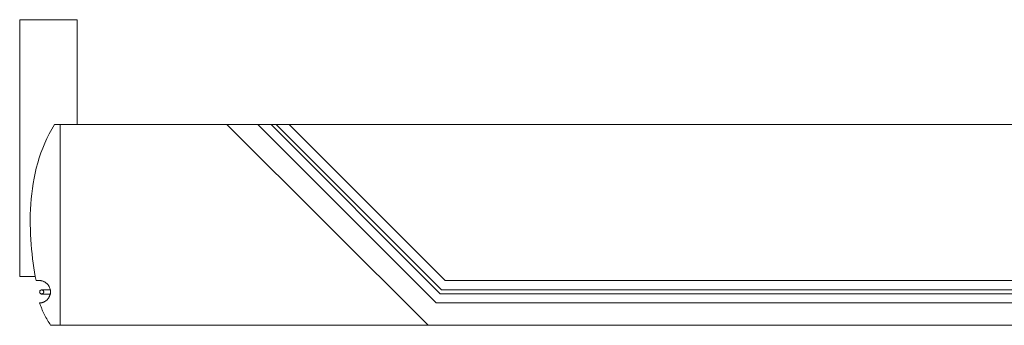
# Model space of a CAD drawing. Header units: metres. Extents: x 964 to 7125, y -212 to 9570.
# Tile 117 of 185: x 2089.59 to 2093.03, y 248.98 to 250.05. Entities that reach past the tile are written whole.
import ezdxf

# ---------------------------------------------------------------- set-up
doc = ezdxf.new("R2010")
doc.units = ezdxf.units.M
doc.linetypes.add('CIĄGłA', pattern=[0])
doc.layers.add('1__logo', color=7, linetype='Continuous')
doc.layers.add('TB_OBRYS1', color=3, linetype='Continuous')
for name, color, linetype, lineweight in [('a___wymiary', 9, 'Continuous', 18), ('AGP1_ELEWACJE', 7, 'Continuous', 15), ('BK_Beton', 2, 'Continuous', 15)]:
    doc.layers.add(name, color=color, linetype=linetype, lineweight=lineweight)

# ---------------------------------------------------------------- blocks, each defined once
blk = doc.blocks.new('WIATA WIDOK PRZEKRÓJ TERENU 2')
at = {"layer": '1__logo', "color": 18, "lineweight": 5, "true_color": 0x000000}
for p, q in [((39004.6, 18588.4), (38996.4, 18572)), ((39004.6, 18588.4), (38996.4, 18572)), ((39004.6, 18588.4), (38996.4, 18572)), ((39004.6, 18588.4), (38996.4, 18572)), ((39013.5, 18604.5), (39004.6, 18588.4)), ((39013.5, 18604.5), (39004.6, 18588.4)), ((39013.5, 18604.5), (39004.6, 18588.4)), ((39013.5, 18604.5), (39004.6, 18588.4)), ((39023.1, 18620.3), (39013.5, 18604.5)), ((39023.1, 18620.3), (39013.5, 18604.5)), ((39023.1, 18620.3), (39013.5, 18604.5)), ((39023.1, 18620.3), (39013.5, 18604.5)), ((39023.1, 18620.3), (39023.1, 18620.3)), ((39042.6, 18620.3), (39023.1, 18620.3)), ((39042.6, 18620.3), (39023.1, 18620.3)), ((39023.1, 18620.3), (39023.1, 18620.3)), ((39042.6, 18620.3), (39023.1, 18620.3)), ((39042.6, 18620.3), (39023.1, 18620.3)), ((40354.4, 17998.9), (39732.6, 18620.3)), ((40369.4, 18029.9), (39778.7, 18620.3)), ((39796.2, 18620.3), (40373.1, 18044.2)), ((39842.3, 18620.3), (40386.5, 18076.8)), ((38988.8, 18555.3), (38981.8, 18538.4)), ((38988.8, 18555.3), (38981.8, 18538.4)), ((38988.8, 18555.3), (38981.8, 18538.4)), ((38988.8, 18555.3), (38981.8, 18538.4)), ((38996.4, 18572), (38988.8, 18555.3)), ((38996.4, 18572), (38988.8, 18555.3)), ((38996.4, 18572), (38988.8, 18555.3)), ((38996.4, 18572), (38988.8, 18555.3)), ((38975.4, 18521.2), (38969.6, 18503.9)), ((38975.4, 18521.2), (38969.6, 18503.9)), ((38975.4, 18521.2), (38969.6, 18503.9)), ((38975.4, 18521.2), (38969.6, 18503.9)), ((38981.8, 18538.4), (38975.4, 18521.2)), ((38981.8, 18538.4), (38975.4, 18521.2)), ((38981.8, 18538.4), (38975.4, 18521.2)), ((38981.8, 18538.4), (38975.4, 18521.2)), ((38964.4, 18486.4), (38959.6, 18468.7)), ((38964.4, 18486.4), (38959.6, 18468.7)), ((38964.4, 18486.4), (38959.6, 18468.7)), ((38964.4, 18486.4), (38959.6, 18468.7)), ((38969.6, 18503.9), (38964.4, 18486.4)), ((38969.6, 18503.9), (38964.4, 18486.4)), ((38969.6, 18503.9), (38964.4, 18486.4)), ((38969.6, 18503.9), (38964.4, 18486.4)), ((38955.5, 18451), (38951.8, 18433.1)), ((38955.5, 18451), (38951.8, 18433.1)), ((38955.5, 18451), (38951.8, 18433.1)), ((38955.5, 18451), (38951.8, 18433.1)), ((38959.6, 18468.7), (38955.5, 18451)), ((38959.6, 18468.7), (38955.5, 18451)), ((38959.6, 18468.7), (38955.5, 18451)), ((38959.6, 18468.7), (38955.5, 18451)), ((38951.8, 18433.1), (38948.6, 18415.1)), ((38951.8, 18433.1), (38948.6, 18415.1)), ((38951.8, 18433.1), (38948.6, 18415.1)), ((38951.8, 18433.1), (38948.6, 18415.1)), ((38945.9, 18397.1), (38943.6, 18379.1)), ((38945.9, 18397.1), (38943.6, 18379.1)), ((38945.9, 18397.1), (38943.6, 18379.1)), ((38945.9, 18397.1), (38943.6, 18379.1)), ((38948.6, 18415.1), (38945.9, 18397.1)), ((38948.6, 18415.1), (38945.9, 18397.1)), ((38948.6, 18415.1), (38945.9, 18397.1)), ((38948.6, 18415.1), (38945.9, 18397.1)), ((38941.8, 18361), (38940.4, 18343)), ((38941.8, 18361), (38940.4, 18343)), ((38941.8, 18361), (38940.4, 18343)), ((38941.8, 18361), (38940.4, 18343)), ((38943.6, 18379.1), (38941.8, 18361)), ((38943.6, 18379.1), (38941.8, 18361)), ((38943.6, 18379.1), (38941.8, 18361)), ((38943.6, 18379.1), (38941.8, 18361)), ((38939.4, 18325), (38938.7, 18307)), ((38939.4, 18325), (38938.7, 18307)), ((38939.4, 18325), (38938.7, 18307)), ((38939.4, 18325), (38938.7, 18307)), ((38940.4, 18343), (38939.4, 18325)), ((38940.4, 18343), (38939.4, 18325)), ((38940.4, 18343), (38939.4, 18325)), ((38940.4, 18343), (38939.4, 18325)), ((38938.7, 18307), (38938.4, 18289.2)), ((38938.7, 18307), (38938.4, 18289.2)), ((38938.7, 18307), (38938.4, 18289.2)), ((38938.7, 18307), (38938.4, 18289.2)), ((38938.4, 18289.2), (38938.5, 18271.5)), ((38938.4, 18289.2), (38938.5, 18271.5)), ((38938.4, 18289.2), (38938.5, 18271.5)), ((38938.4, 18289.2), (38938.5, 18271.5)), ((38938.5, 18271.5), (38938.8, 18253.9)), ((38938.5, 18271.5), (38938.8, 18253.9)), ((38938.5, 18271.5), (38938.8, 18253.9)), ((38938.5, 18271.5), (38938.8, 18253.9)), ((38938.8, 18253.9), (38939.5, 18236.5)), ((38938.8, 18253.9), (38939.5, 18236.5)), ((38938.8, 18253.9), (38939.5, 18236.5)), ((38938.8, 18253.9), (38939.5, 18236.5)), ((38939.5, 18236.5), (38940.4, 18219.3)), ((38939.5, 18236.5), (38940.4, 18219.3)), ((38939.5, 18236.5), (38940.4, 18219.3)), ((38939.5, 18236.5), (38940.4, 18219.3)), ((38940.4, 18219.3), (38941.6, 18202.2)), ((38940.4, 18219.3), (38941.6, 18202.2)), ((38940.4, 18219.3), (38941.6, 18202.2)), ((38940.4, 18219.3), (38941.6, 18202.2)), ((38941.6, 18202.2), (38943.1, 18185.4)), ((38941.6, 18202.2), (38943.1, 18185.4)), ((38941.6, 18202.2), (38943.1, 18185.4)), ((38941.6, 18202.2), (38943.1, 18185.4)), ((38943.1, 18185.4), (38944.7, 18168.9)), ((38943.1, 18185.4), (38944.7, 18168.9)), ((38943.1, 18185.4), (38944.7, 18168.9)), ((38943.1, 18185.4), (38944.7, 18168.9)), ((38944.7, 18168.9), (38946.7, 18152.6)), ((38944.7, 18168.9), (38946.7, 18152.6)), ((38944.7, 18168.9), (38946.7, 18152.6)), ((38944.7, 18168.9), (38946.7, 18152.6)), ((38946.7, 18152.6), (38948.7, 18136.6)), ((38946.7, 18152.6), (38948.7, 18136.6)), ((38946.7, 18152.6), (38948.7, 18136.6)), ((38946.7, 18152.6), (38948.7, 18136.6)), ((38948.7, 18136.6), (38951, 18121)), ((38948.7, 18136.6), (38951, 18121)), ((38948.7, 18136.6), (38951, 18121)), ((38948.7, 18136.6), (38951, 18121)), ((38951, 18121), (38953.4, 18105.7)), ((38951, 18121), (38953.4, 18105.7)), ((38951, 18121), (38953.4, 18105.7)), ((38951, 18121), (38953.4, 18105.7)), ((38953.4, 18105.7), (38955.9, 18090.8)), ((38953.4, 18105.7), (38955.9, 18090.8)), ((38953.4, 18105.7), (38955.9, 18090.8)), ((38953.4, 18105.7), (38955.9, 18090.8)), ((38955.9, 18090.8), (38958.6, 18076.2)), ((38955.9, 18090.8), (38958.6, 18076.2)), ((38955.9, 18090.8), (38958.6, 18076.2)), ((38955.9, 18090.8), (38958.6, 18076.2)), ((38958.6, 18076.2), (38969.9, 18076.2)), ((38958.6, 18076.2), (38969.9, 18076.2)), ((38958.6, 18076.2), (38969.9, 18076.2)), ((38958.6, 18076.2), (38969.9, 18076.2)), ((38969.9, 18076.2), (38972.9, 18076.2)), ((38969.9, 18076.2), (38972.9, 18076.2)), ((38969.9, 18076.2), (38972.9, 18076.2)), ((38969.9, 18076.2), (38972.9, 18076.2)), ((38972.9, 18076.2), (38972.9, 18076.2)), ((38972.9, 18076.2), (38972.9, 18076.1)), ((38972.9, 18076.2), (38972.9, 18076.1)), ((38972.9, 18076.2), (38972.9, 18076.2)), ((38972.9, 18076.2), (38972.9, 18076.1)), ((38972.9, 18076.2), (38972.9, 18076.1)), ((38972.9, 18076.1), (38974.8, 18075.9)), ((38972.9, 18076.1), (38974.8, 18075.9)), ((38972.9, 18076.1), (38974.8, 18075.9)), ((38972.9, 18076.1), (38974.8, 18075.9)), ((38974.8, 18075.9), (38976.7, 18075.6)), ((38974.8, 18075.9), (38976.7, 18075.6)), ((38974.8, 18075.9), (38976.7, 18075.6)), ((38974.8, 18075.9), (38976.7, 18075.6)), ((38976.7, 18075.6), (38978.4, 18075.3)), ((38976.7, 18075.6), (38978.4, 18075.3)), ((38976.7, 18075.6), (38978.4, 18075.3)), ((38976.7, 18075.6), (38978.4, 18075.3)), ((38978.4, 18075.3), (38980.2, 18074.8)), ((38978.4, 18075.3), (38980.2, 18074.8)), ((38978.4, 18075.3), (38980.2, 18074.8)), ((38978.4, 18075.3), (38980.2, 18074.8)), ((38980.2, 18074.8), (38982, 18074.3)), ((38980.2, 18074.8), (38982, 18074.3)), ((38980.2, 18074.8), (38982, 18074.3)), ((38980.2, 18074.8), (38982, 18074.3)), ((38982, 18074.3), (38983.7, 18073.7)), ((38982, 18074.3), (38983.7, 18073.7)), ((38982, 18074.3), (38983.7, 18073.7)), ((38982, 18074.3), (38983.7, 18073.7)), ((38983.7, 18073.7), (38985.4, 18073)), ((38983.7, 18073.7), (38985.4, 18073)), ((38983.7, 18073.7), (38985.4, 18073)), ((38983.7, 18073.7), (38985.4, 18073)), ((38985.4, 18073), (38987, 18072.3)), ((38985.4, 18073), (38987, 18072.3)), ((38985.4, 18073), (38987, 18072.3)), ((38985.4, 18073), (38987, 18072.3)), ((38971.3, 18038), (38971.5, 18038.7)), ((38971.3, 18038), (38971.5, 18038.7)), ((38971.3, 18038), (38971.5, 18038.7)), ((38971.3, 18038), (38971.5, 18038.7)), ((38971.5, 18038.7), (38971.8, 18039.3)), ((38971.5, 18038.7), (38971.8, 18039.3)), ((38971.5, 18038.7), (38971.8, 18039.3)), ((38971.5, 18038.7), (38971.8, 18039.3)), ((38971.8, 18039.3), (38972.1, 18039.9)), ((38971.8, 18039.3), (38972.1, 18039.9)), ((38971.8, 18039.3), (38972.1, 18039.9)), ((38971.8, 18039.3), (38972.1, 18039.9)), ((38972.1, 18039.9), (38972.4, 18040.5)), ((38972.1, 18039.9), (38972.4, 18040.5)), ((38972.1, 18039.9), (38972.4, 18040.5)), ((38972.1, 18039.9), (38972.4, 18040.5)), ((38972.4, 18040.5), (38972.8, 18041.1)), ((38972.4, 18040.5), (38972.8, 18041.1)), ((38972.4, 18040.5), (38972.8, 18041.1)), ((38972.4, 18040.5), (38972.8, 18041.1)), ((38972.8, 18041.1), (38973.3, 18041.6)), ((38972.8, 18041.1), (38973.3, 18041.6)), ((38972.8, 18041.1), (38973.3, 18041.6)), ((38972.8, 18041.1), (38973.3, 18041.6)), ((38973.3, 18041.6), (38973.8, 18042.1)), ((38973.3, 18041.6), (38973.8, 18042.1)), ((38973.3, 18041.6), (38973.8, 18042.1)), ((38973.3, 18041.6), (38973.8, 18042.1)), ((38973.8, 18042.1), (38974.4, 18042.5)), ((38973.8, 18042.1), (38974.4, 18042.5)), ((38973.8, 18042.1), (38974.4, 18042.5)), ((38973.8, 18042.1), (38974.4, 18042.5)), ((38974.4, 18042.5), (38974.9, 18042.8)), ((38974.4, 18042.5), (38974.9, 18042.8)), ((38974.4, 18042.5), (38974.9, 18042.8)), ((38974.4, 18042.5), (38974.9, 18042.8)), ((38974.9, 18042.8), (38975.6, 18043.1)), ((38974.9, 18042.8), (38975.6, 18043.1)), ((38974.9, 18042.8), (38975.6, 18043.1)), ((38974.9, 18042.8), (38975.6, 18043.1)), ((38975.6, 18043.1), (38976.2, 18043.3)), ((38975.6, 18043.1), (38976.2, 18043.3)), ((38975.6, 18043.1), (38976.2, 18043.3)), ((38975.6, 18043.1), (38976.2, 18043.3)), ((38976.2, 18043.3), (38976.9, 18043.5)), ((38976.2, 18043.3), (38976.9, 18043.5)), ((38976.2, 18043.3), (38976.9, 18043.5)), ((38976.2, 18043.3), (38976.9, 18043.5)), ((38976.9, 18043.5), (38977.6, 18043.6)), ((38976.9, 18043.5), (38977.6, 18043.6)), ((38976.9, 18043.5), (38977.6, 18043.6)), ((38976.9, 18043.5), (38977.6, 18043.6)), ((38977.6, 18043.6), (38978.4, 18043.7)), ((38977.6, 18043.6), (38978.4, 18043.7)), ((38977.6, 18043.6), (38978.4, 18043.7)), ((38977.6, 18043.6), (38978.4, 18043.7)), ((38978.4, 18043.7), (38978.4, 18043.7)), ((38978.4, 18043.7), (39008.9, 18043.7)), ((38978.4, 18043.7), (38978.4, 18043.7)), ((38978.4, 18043.7), (39008.9, 18043.7)), ((38978.4, 18043.7), (38979.1, 18043.6)), ((38978.4, 18043.7), (38979.1, 18043.6)), ((38978.4, 18043.7), (38978.4, 18043.7)), ((38978.4, 18043.7), (39008.9, 18043.7)), ((38978.4, 18043.7), (38978.4, 18043.7)), ((38978.4, 18043.7), (39008.9, 18043.7)), ((38978.4, 18043.7), (38979.1, 18043.6)), ((38978.4, 18043.7), (38979.1, 18043.6)), ((38979.1, 18043.6), (38979.8, 18043.5)), ((38979.1, 18043.6), (38979.8, 18043.5)), ((38979.1, 18043.6), (38979.8, 18043.5)), ((38979.1, 18043.6), (38979.8, 18043.5)), ((38979.8, 18043.5), (38980.5, 18043.3)), ((38979.8, 18043.5), (38980.5, 18043.3)), ((38979.8, 18043.5), (38980.5, 18043.3)), ((38979.8, 18043.5), (38980.5, 18043.3)), ((38980.5, 18043.3), (38981.1, 18043.1)), ((38980.5, 18043.3), (38981.1, 18043.1)), ((38980.5, 18043.3), (38981.1, 18043.1)), ((38980.5, 18043.3), (38981.1, 18043.1)), ((38981.1, 18043.1), (38981.7, 18042.8)), ((38981.1, 18043.1), (38981.7, 18042.8)), ((38981.1, 18043.1), (38981.7, 18042.8)), ((38981.1, 18043.1), (38981.7, 18042.8)), ((38981.7, 18042.8), (38982.3, 18042.5)), ((38981.7, 18042.8), (38982.3, 18042.5)), ((38981.7, 18042.8), (38982.3, 18042.5)), ((38981.7, 18042.8), (38982.3, 18042.5)), ((38982.3, 18042.5), (38982.9, 18042.1)), ((38982.3, 18042.5), (38982.9, 18042.1)), ((38982.3, 18042.5), (38982.9, 18042.1)), ((38982.3, 18042.5), (38982.9, 18042.1)), ((38982.9, 18042.1), (38983.4, 18041.6)), ((38982.9, 18042.1), (38983.4, 18041.6)), ((38982.9, 18042.1), (38983.4, 18041.6)), ((38982.9, 18042.1), (38983.4, 18041.6)), ((38983.4, 18041.6), (38983.8, 18041.1)), ((38983.4, 18041.6), (38983.8, 18041.1)), ((38983.4, 18041.6), (38983.8, 18041.1)), ((38983.4, 18041.6), (38983.8, 18041.1)), ((38983.8, 18041.1), (38984.3, 18040.5)), ((38983.8, 18041.1), (38984.3, 18040.5)), ((38983.8, 18041.1), (38984.3, 18040.5)), ((38983.8, 18041.1), (38984.3, 18040.5)), ((38984.3, 18040.5), (38984.6, 18039.9)), ((38984.3, 18040.5), (38984.6, 18039.9)), ((38984.3, 18040.5), (38984.6, 18039.9)), ((38984.3, 18040.5), (38984.6, 18039.9)), ((38984.6, 18039.9), (38984.9, 18039.3)), ((38984.6, 18039.9), (38984.9, 18039.3)), ((38984.6, 18039.9), (38984.9, 18039.3)), ((38984.6, 18039.9), (38984.9, 18039.3)), ((38984.9, 18039.3), (38985.2, 18038.7)), ((38984.9, 18039.3), (38985.2, 18038.7)), ((38984.9, 18039.3), (38985.2, 18038.7)), ((38984.9, 18039.3), (38985.2, 18038.7)), ((38985.2, 18038.7), (38985.3, 18038)), ((38985.2, 18038.7), (38985.3, 18038)), ((38985.2, 18038.7), (38985.3, 18038)), ((38985.2, 18038.7), (38985.3, 18038)), ((38987, 18072.3), (38988.6, 18071.4)), ((38987, 18072.3), (38988.6, 18071.4)), ((38987, 18072.3), (38988.6, 18071.4)), ((38987, 18072.3), (38988.6, 18071.4)), ((38988.6, 18071.4), (38990.1, 18070.5)), ((38988.6, 18071.4), (38990.1, 18070.5)), ((38988.6, 18071.4), (38990.1, 18070.5)), ((38988.6, 18071.4), (38990.1, 18070.5)), ((38990.1, 18070.5), (38991.7, 18069.6)), ((38990.1, 18070.5), (38991.7, 18069.6)), ((38990.1, 18070.5), (38991.7, 18069.6)), ((38990.1, 18070.5), (38991.7, 18069.6)), ((38991.7, 18069.6), (38993.1, 18068.5)), ((38991.7, 18069.6), (38993.1, 18068.5)), ((38991.7, 18069.6), (38993.1, 18068.5)), ((38991.7, 18069.6), (38993.1, 18068.5)), ((38993.1, 18068.5), (38994.5, 18067.4)), ((38993.1, 18068.5), (38994.5, 18067.4)), ((38993.1, 18068.5), (38994.5, 18067.4)), ((38993.1, 18068.5), (38994.5, 18067.4)), ((38994.5, 18067.4), (38995.9, 18066.3)), ((38994.5, 18067.4), (38995.9, 18066.3)), ((38994.5, 18067.4), (38995.9, 18066.3)), ((38994.5, 18067.4), (38995.9, 18066.3)), ((38995.9, 18066.3), (38997.2, 18065)), ((38995.9, 18066.3), (38997.2, 18065)), ((38995.9, 18066.3), (38997.2, 18065)), ((38995.9, 18066.3), (38997.2, 18065)), ((38997.2, 18065), (38998.4, 18063.8)), ((38997.2, 18065), (38998.4, 18063.8)), ((38997.2, 18065), (38998.4, 18063.8)), ((38997.2, 18065), (38998.4, 18063.8)), ((38998.4, 18063.8), (38999.6, 18062.4)), ((38998.4, 18063.8), (38999.6, 18062.4)), ((38998.4, 18063.8), (38999.6, 18062.4)), ((38998.4, 18063.8), (38999.6, 18062.4)), ((38999.6, 18062.4), (39000.7, 18061)), ((38999.6, 18062.4), (39000.7, 18061)), ((38999.6, 18062.4), (39000.7, 18061)), ((38999.6, 18062.4), (39000.7, 18061)), ((39000.7, 18061), (39001.8, 18059.6)), ((39000.7, 18061), (39001.8, 18059.6)), ((39000.7, 18061), (39001.8, 18059.6)), ((39000.7, 18061), (39001.8, 18059.6)), ((39001.8, 18059.6), (39002.8, 18058.1)), ((39001.8, 18059.6), (39002.8, 18058.1)), ((39001.8, 18059.6), (39002.8, 18058.1)), ((39001.8, 18059.6), (39002.8, 18058.1)), ((39002.8, 18058.1), (39003.7, 18056.6)), ((39002.8, 18058.1), (39003.7, 18056.6)), ((39002.8, 18058.1), (39003.7, 18056.6)), ((39002.8, 18058.1), (39003.7, 18056.6)), ((39003.7, 18056.6), (39004.6, 18055)), ((39003.7, 18056.6), (39004.6, 18055)), ((39003.7, 18056.6), (39004.6, 18055)), ((39003.7, 18056.6), (39004.6, 18055)), ((39004.6, 18055), (39005.4, 18053.4)), ((39004.6, 18055), (39005.4, 18053.4)), ((39004.6, 18055), (39005.4, 18053.4)), ((39004.6, 18055), (39005.4, 18053.4)), ((39005.4, 18053.4), (39006.1, 18051.7)), ((39005.4, 18053.4), (39006.1, 18051.7)), ((39005.4, 18053.4), (39006.1, 18051.7)), ((39005.4, 18053.4), (39006.1, 18051.7)), ((39006.1, 18051.7), (39006.7, 18050)), ((39006.1, 18051.7), (39006.7, 18050)), ((39006.1, 18051.7), (39006.7, 18050)), ((39006.1, 18051.7), (39006.7, 18050)), ((39006.7, 18050), (39007.3, 18048.3)), ((39006.7, 18050), (39007.3, 18048.3)), ((39006.7, 18050), (39007.3, 18048.3)), ((39006.7, 18050), (39007.3, 18048.3)), ((39007.3, 18048.3), (39007.8, 18046.5)), ((39007.3, 18048.3), (39007.8, 18046.5)), ((39007.3, 18048.3), (39007.8, 18046.5)), ((39007.3, 18048.3), (39007.8, 18046.5)), ((39007.8, 18046.5), (39008.2, 18044.7)), ((39007.8, 18046.5), (39008.2, 18044.7)), ((39007.8, 18046.5), (39008.2, 18044.7)), ((39007.8, 18046.5), (39008.2, 18044.7)), ((39008.2, 18044.7), (39008.5, 18042.9)), ((39008.2, 18044.7), (39008.5, 18042.9)), ((39008.2, 18044.7), (39008.5, 18042.9)), ((39008.2, 18044.7), (39008.5, 18042.9)), ((39008.5, 18042.9), (39008.7, 18041)), ((39008.5, 18042.9), (39008.7, 18041)), ((39008.5, 18042.9), (39008.7, 18041)), ((39008.5, 18042.9), (39008.7, 18041)), ((39008.7, 18041), (39008.8, 18039.1)), ((39008.7, 18041), (39008.8, 18039.1)), ((39008.7, 18041), (39008.8, 18039.1)), ((39008.7, 18041), (39008.8, 18039.1)), ((39008.8, 18039.1), (39008.9, 18037.3)), ((39008.8, 18039.1), (39008.9, 18037.3)), ((39008.8, 18039.1), (39008.9, 18037.3)), ((39008.8, 18039.1), (39008.9, 18037.3)), ((39008.9, 18043.7), (39008.9, 18029.4)), ((39008.9, 18043.7), (39008.9, 18029.4)), ((39008.9, 18043.7), (39008.9, 18029.4)), ((39008.9, 18043.7), (39008.9, 18029.4)), ((38971.2, 18036.5), (38971.3, 18037.3)), ((38971.2, 18036.5), (38971.3, 18037.3)), ((38971.2, 18036.5), (38971.3, 18037.3)), ((38971.2, 18036.5), (38971.3, 18037.3)), ((38971.3, 18035.8), (38971.2, 18036.5)), ((38971.3, 18035.8), (38971.2, 18036.5)), ((38971.3, 18035.8), (38971.2, 18036.5)), ((38971.3, 18035.8), (38971.2, 18036.5)), ((38971.3, 18037.3), (38971.3, 18038)), ((38971.3, 18037.3), (38971.3, 18038)), ((38971.3, 18037.3), (38971.3, 18038)), ((38971.3, 18037.3), (38971.3, 18038)), ((38971.3, 18035.1), (38971.3, 18035.8)), ((38971.3, 18035.1), (38971.3, 18035.8)), ((38971.3, 18035.1), (38971.3, 18035.8)), ((38971.3, 18035.1), (38971.3, 18035.8)), ((38971.5, 18034.4), (38971.3, 18035.1)), ((38971.5, 18034.4), (38971.3, 18035.1)), ((38971.5, 18034.4), (38971.3, 18035.1)), ((38971.5, 18034.4), (38971.3, 18035.1)), ((38971.8, 18033.8), (38971.5, 18034.4)), ((38971.8, 18033.8), (38971.5, 18034.4)), ((38971.8, 18033.8), (38971.5, 18034.4)), ((38971.8, 18033.8), (38971.5, 18034.4)), ((38972.1, 18033.2), (38971.8, 18033.8)), ((38972.1, 18033.2), (38971.8, 18033.8)), ((38972.1, 18033.2), (38971.8, 18033.8)), ((38972.1, 18033.2), (38971.8, 18033.8)), ((38972.4, 18032.6), (38972.1, 18033.2)), ((38972.4, 18032.6), (38972.1, 18033.2)), ((38972.4, 18032.6), (38972.1, 18033.2)), ((38972.4, 18032.6), (38972.1, 18033.2)), ((38972.8, 18032), (38972.4, 18032.6)), ((38972.8, 18032), (38972.4, 18032.6)), ((38972.8, 18032), (38972.4, 18032.6)), ((38972.8, 18032), (38972.4, 18032.6)), ((38973.3, 18031.5), (38972.8, 18032)), ((38973.3, 18031.5), (38972.8, 18032)), ((38973.3, 18031.5), (38972.8, 18032)), ((38973.3, 18031.5), (38972.8, 18032)), ((38973.8, 18031.1), (38973.3, 18031.5)), ((38973.8, 18031.1), (38973.3, 18031.5)), ((38973.8, 18031.1), (38973.3, 18031.5)), ((38973.8, 18031.1), (38973.3, 18031.5)), ((38974.4, 18030.6), (38973.8, 18031.1)), ((38974.4, 18030.6), (38973.8, 18031.1)), ((38974.4, 18030.6), (38973.8, 18031.1)), ((38974.4, 18030.6), (38973.8, 18031.1)), ((38974.9, 18030.3), (38974.4, 18030.6)), ((38974.9, 18030.3), (38974.4, 18030.6)), ((38974.9, 18030.3), (38974.4, 18030.6)), ((38974.9, 18030.3), (38974.4, 18030.6)), ((38975.6, 18030), (38974.9, 18030.3)), ((38975.6, 18030), (38974.9, 18030.3)), ((38975.6, 18030), (38974.9, 18030.3)), ((38975.6, 18030), (38974.9, 18030.3)), ((38976.2, 18029.8), (38975.6, 18030)), ((38976.2, 18029.8), (38975.6, 18030)), ((38976.2, 18029.8), (38975.6, 18030)), ((38976.2, 18029.8), (38975.6, 18030)), ((38976.9, 18029.6), (38976.2, 18029.8)), ((38976.9, 18029.6), (38976.2, 18029.8)), ((38976.9, 18029.6), (38976.2, 18029.8)), ((38976.9, 18029.6), (38976.2, 18029.8)), ((38977.6, 18029.4), (38976.9, 18029.6)), ((38977.6, 18029.4), (38976.9, 18029.6)), ((38977.6, 18029.4), (38976.9, 18029.6)), ((38977.6, 18029.4), (38976.9, 18029.6)), ((38978.4, 18029.4), (38977.6, 18029.4)), ((38978.4, 18029.4), (38977.6, 18029.4)), ((38978.4, 18029.4), (38977.6, 18029.4)), ((38978.4, 18029.4), (38977.6, 18029.4)), ((39008.9, 18029.4), (38978.4, 18029.4)), ((39008.9, 18029.4), (38978.4, 18029.4)), ((38978.4, 18029.4), (38978.4, 18029.4)), ((38979.1, 18029.4), (38978.4, 18029.4)), ((38979.1, 18029.4), (38978.4, 18029.4)), ((39008.9, 18029.4), (38978.4, 18029.4)), ((39008.9, 18029.4), (38978.4, 18029.4)), ((38978.4, 18029.4), (38978.4, 18029.4)), ((38979.1, 18029.4), (38978.4, 18029.4)), ((38979.1, 18029.4), (38978.4, 18029.4)), ((38979.8, 18029.6), (38979.1, 18029.4)), ((38979.8, 18029.6), (38979.1, 18029.4)), ((38979.8, 18029.6), (38979.1, 18029.4)), ((38979.8, 18029.6), (38979.1, 18029.4)), ((38980.5, 18029.8), (38979.8, 18029.6)), ((38980.5, 18029.8), (38979.8, 18029.6)), ((38980.5, 18029.8), (38979.8, 18029.6)), ((38980.5, 18029.8), (38979.8, 18029.6)), ((38981.1, 18030), (38980.5, 18029.8)), ((38981.1, 18030), (38980.5, 18029.8)), ((38981.1, 18030), (38980.5, 18029.8)), ((38981.1, 18030), (38980.5, 18029.8)), ((38981.7, 18030.3), (38981.1, 18030)), ((38981.7, 18030.3), (38981.1, 18030)), ((38981.7, 18030.3), (38981.1, 18030)), ((38981.7, 18030.3), (38981.1, 18030)), ((38982.3, 18030.6), (38981.7, 18030.3)), ((38982.3, 18030.6), (38981.7, 18030.3)), ((38982.3, 18030.6), (38981.7, 18030.3)), ((38982.3, 18030.6), (38981.7, 18030.3)), ((38982.9, 18031.1), (38982.3, 18030.6)), ((38982.9, 18031.1), (38982.3, 18030.6)), ((38982.9, 18031.1), (38982.3, 18030.6)), ((38982.9, 18031.1), (38982.3, 18030.6)), ((38983.4, 18031.5), (38982.9, 18031.1)), ((38983.4, 18031.5), (38982.9, 18031.1)), ((38983.4, 18031.5), (38982.9, 18031.1)), ((38983.4, 18031.5), (38982.9, 18031.1)), ((38983.8, 18032), (38983.4, 18031.5)), ((38983.8, 18032), (38983.4, 18031.5)), ((38983.8, 18032), (38983.4, 18031.5)), ((38983.8, 18032), (38983.4, 18031.5)), ((38984.3, 18032.6), (38983.8, 18032)), ((38984.3, 18032.6), (38983.8, 18032)), ((38984.3, 18032.6), (38983.8, 18032)), ((38984.3, 18032.6), (38983.8, 18032)), ((38984.6, 18033.2), (38984.3, 18032.6)), ((38984.6, 18033.2), (38984.3, 18032.6)), ((38984.6, 18033.2), (38984.3, 18032.6)), ((38984.6, 18033.2), (38984.3, 18032.6)), ((38984.9, 18033.8), (38984.6, 18033.2)), ((38984.9, 18033.8), (38984.6, 18033.2)), ((38984.9, 18033.8), (38984.6, 18033.2)), ((38984.9, 18033.8), (38984.6, 18033.2)), ((38985.2, 18034.4), (38984.9, 18033.8)), ((38985.2, 18034.4), (38984.9, 18033.8)), ((38985.2, 18034.4), (38984.9, 18033.8)), ((38985.2, 18034.4), (38984.9, 18033.8)), ((38985.3, 18035.1), (38985.2, 18034.4)), ((38985.3, 18035.1), (38985.2, 18034.4)), ((38985.3, 18035.1), (38985.2, 18034.4)), ((38985.3, 18035.1), (38985.2, 18034.4)), ((38985.3, 18038), (38985.4, 18037.3)), ((38985.3, 18038), (38985.4, 18037.3)), ((38985.3, 18038), (38985.4, 18037.3)), ((38985.3, 18038), (38985.4, 18037.3)), ((38985.4, 18035.8), (38985.3, 18035.1)), ((38985.4, 18035.8), (38985.3, 18035.1)), ((38985.4, 18035.8), (38985.3, 18035.1)), ((38985.4, 18035.8), (38985.3, 18035.1)), ((38985.4, 18037.3), (38985.5, 18036.5)), ((38985.4, 18037.3), (38985.5, 18036.5)), ((38985.4, 18037.3), (38985.5, 18036.5)), ((38985.4, 18037.3), (38985.5, 18036.5)), ((38985.5, 18036.5), (38985.4, 18035.8)), ((38985.5, 18036.5), (38985.4, 18035.8)), ((38985.5, 18036.5), (38985.4, 18035.8)), ((38985.5, 18036.5), (38985.4, 18035.8)), ((38991.7, 18004.9), (38990.1, 18003.9)), ((38991.7, 18004.9), (38990.1, 18003.9)), ((38991.7, 18004.9), (38990.1, 18003.9)), ((38991.7, 18004.9), (38990.1, 18003.9)), ((38993.1, 18005.9), (38991.7, 18004.9)), ((38993.1, 18005.9), (38991.7, 18004.9)), ((38993.1, 18005.9), (38991.7, 18004.9)), ((38993.1, 18005.9), (38991.7, 18004.9)), ((38994.5, 18007), (38993.1, 18005.9)), ((38994.5, 18007), (38993.1, 18005.9)), ((38994.5, 18007), (38993.1, 18005.9)), ((38994.5, 18007), (38993.1, 18005.9)), ((38995.9, 18008.2), (38994.5, 18007)), ((38995.9, 18008.2), (38994.5, 18007)), ((38995.9, 18008.2), (38994.5, 18007)), ((38995.9, 18008.2), (38994.5, 18007)), ((38997.2, 18009.4), (38995.9, 18008.2)), ((38997.2, 18009.4), (38995.9, 18008.2)), ((38997.2, 18009.4), (38995.9, 18008.2)), ((38997.2, 18009.4), (38995.9, 18008.2)), ((38998.4, 18010.7), (38997.2, 18009.4)), ((38998.4, 18010.7), (38997.2, 18009.4)), ((38998.4, 18010.7), (38997.2, 18009.4)), ((38998.4, 18010.7), (38997.2, 18009.4)), ((38999.6, 18012), (38998.4, 18010.7)), ((38999.6, 18012), (38998.4, 18010.7)), ((38999.6, 18012), (38998.4, 18010.7)), ((38999.6, 18012), (38998.4, 18010.7)), ((39000.7, 18013.4), (38999.6, 18012)), ((39000.7, 18013.4), (38999.6, 18012)), ((39000.7, 18013.4), (38999.6, 18012)), ((39000.7, 18013.4), (38999.6, 18012)), ((39001.8, 18014.9), (39000.7, 18013.4)), ((39001.8, 18014.9), (39000.7, 18013.4)), ((39001.8, 18014.9), (39000.7, 18013.4)), ((39001.8, 18014.9), (39000.7, 18013.4)), ((39002.8, 18016.3), (39001.8, 18014.9)), ((39002.8, 18016.3), (39001.8, 18014.9)), ((39002.8, 18016.3), (39001.8, 18014.9)), ((39002.8, 18016.3), (39001.8, 18014.9)), ((39003.7, 18017.9), (39002.8, 18016.3)), ((39003.7, 18017.9), (39002.8, 18016.3)), ((39003.7, 18017.9), (39002.8, 18016.3)), ((39003.7, 18017.9), (39002.8, 18016.3)), ((39004.6, 18019.5), (39003.7, 18017.9)), ((39004.6, 18019.5), (39003.7, 18017.9)), ((39004.6, 18019.5), (39003.7, 18017.9)), ((39004.6, 18019.5), (39003.7, 18017.9)), ((39005.4, 18021.1), (39004.6, 18019.5)), ((39005.4, 18021.1), (39004.6, 18019.5)), ((39005.4, 18021.1), (39004.6, 18019.5)), ((39005.4, 18021.1), (39004.6, 18019.5)), ((39006.1, 18022.7), (39005.4, 18021.1)), ((39006.1, 18022.7), (39005.4, 18021.1)), ((39006.1, 18022.7), (39005.4, 18021.1)), ((39006.1, 18022.7), (39005.4, 18021.1)), ((39006.7, 18024.5), (39006.1, 18022.7)), ((39006.7, 18024.5), (39006.1, 18022.7)), ((39006.7, 18024.5), (39006.1, 18022.7)), ((39006.7, 18024.5), (39006.1, 18022.7)), ((39007.3, 18026.2), (39006.7, 18024.5)), ((39007.3, 18026.2), (39006.7, 18024.5)), ((39007.3, 18026.2), (39006.7, 18024.5)), ((39007.3, 18026.2), (39006.7, 18024.5)), ((39007.8, 18028), (39007.3, 18026.2)), ((39007.8, 18028), (39007.3, 18026.2)), ((39007.8, 18028), (39007.3, 18026.2)), ((39007.8, 18028), (39007.3, 18026.2)), ((39008.2, 18029.8), (39007.8, 18028)), ((39008.2, 18029.8), (39007.8, 18028)), ((39008.2, 18029.8), (39007.8, 18028)), ((39008.2, 18029.8), (39007.8, 18028)), ((39008.5, 18031.6), (39008.2, 18029.8)), ((39008.5, 18031.6), (39008.2, 18029.8)), ((39008.5, 18031.6), (39008.2, 18029.8)), ((39008.5, 18031.6), (39008.2, 18029.8)), ((39008.7, 18033.4), (39008.5, 18031.6)), ((39008.7, 18033.4), (39008.5, 18031.6)), ((39008.7, 18033.4), (39008.5, 18031.6)), ((39008.7, 18033.4), (39008.5, 18031.6)), ((39008.8, 18035.3), (39008.7, 18033.4)), ((39008.8, 18035.3), (39008.7, 18033.4)), ((39008.8, 18035.3), (39008.7, 18033.4)), ((39008.8, 18035.3), (39008.7, 18033.4)), ((39008.9, 18037.3), (39008.8, 18035.3)), ((39008.9, 18037.3), (39008.8, 18035.3)), ((39008.9, 18037.3), (39008.8, 18035.3)), ((39008.9, 18037.3), (39008.8, 18035.3)), ((38971.2, 17998.3), (38972.2, 17995.4)), ((38972.9, 17998.3), (38971.2, 17998.3)), ((38971.2, 17998.3), (38972.2, 17995.4)), ((38972.9, 17998.3), (38971.2, 17998.3)), ((38971.2, 17998.3), (38972.2, 17995.4)), ((38972.9, 17998.3), (38971.2, 17998.3)), ((38971.2, 17998.3), (38972.2, 17995.4)), ((38972.9, 17998.3), (38971.2, 17998.3)), ((38971.2, 17998.3), (38972.2, 17995.4)), ((38972.9, 17998.3), (38971.2, 17998.3)), ((38971.2, 17998.3), (38972.2, 17995.4)), ((38972.9, 17998.3), (38971.2, 17998.3)), ((38971.2, 17998.3), (38972.2, 17995.4)), ((38972.9, 17998.3), (38971.2, 17998.3)), ((38971.2, 17998.3), (38972.2, 17995.4)), ((38972.9, 17998.3), (38971.2, 17998.3)), ((38972.2, 17995.4), (38973.1, 17992.5)), ((38972.2, 17995.4), (38973.1, 17992.5)), ((38972.2, 17995.4), (38973.1, 17992.5)), ((38972.2, 17995.4), (38973.1, 17992.5)), ((38972.2, 17995.4), (38973.1, 17992.5)), ((38972.2, 17995.4), (38973.1, 17992.5)), ((38972.2, 17995.4), (38973.1, 17992.5)), ((38972.2, 17995.4), (38973.1, 17992.5)), ((38974.8, 17998.5), (38972.9, 17998.3)), ((38974.8, 17998.5), (38972.9, 17998.3)), ((38974.8, 17998.5), (38972.9, 17998.3)), ((38974.8, 17998.5), (38972.9, 17998.3)), ((38972.9, 17998.3), (38972.9, 17998.3)), ((38972.9, 17998.3), (38972.9, 17998.3)), ((38972.9, 17998.3), (38972.9, 17998.3)), ((38972.9, 17998.3), (38972.9, 17998.3)), ((38973.1, 17992.5), (38974.2, 17989.7)), ((38973.1, 17992.5), (38974.2, 17989.7)), ((38973.1, 17992.5), (38974.2, 17989.7)), ((38973.1, 17992.5), (38974.2, 17989.7)), ((38973.1, 17992.5), (38974.2, 17989.7)), ((38973.1, 17992.5), (38974.2, 17989.7)), ((38973.1, 17992.5), (38974.2, 17989.7)), ((38973.1, 17992.5), (38974.2, 17989.7)), ((38974.2, 17989.7), (38975.2, 17986.9)), ((38974.2, 17989.7), (38975.2, 17986.9)), ((38974.2, 17989.7), (38975.2, 17986.9)), ((38974.2, 17989.7), (38975.2, 17986.9)), ((38974.2, 17989.7), (38975.2, 17986.9)), ((38974.2, 17989.7), (38975.2, 17986.9)), ((38974.2, 17989.7), (38975.2, 17986.9)), ((38974.2, 17989.7), (38975.2, 17986.9)), ((38976.7, 17998.7), (38974.8, 17998.5)), ((38976.7, 17998.7), (38974.8, 17998.5)), ((38976.7, 17998.7), (38974.8, 17998.5)), ((38976.7, 17998.7), (38974.8, 17998.5)), ((38975.2, 17986.9), (38976.2, 17984.1)), ((38975.2, 17986.9), (38976.2, 17984.1)), ((38975.2, 17986.9), (38976.2, 17984.1)), ((38975.2, 17986.9), (38976.2, 17984.1)), ((38975.2, 17986.9), (38976.2, 17984.1)), ((38975.2, 17986.9), (38976.2, 17984.1)), ((38975.2, 17986.9), (38976.2, 17984.1)), ((38975.2, 17986.9), (38976.2, 17984.1)), ((38976.2, 17984.1), (38977.2, 17981.5)), ((38976.2, 17984.1), (38977.2, 17981.5)), ((38976.2, 17984.1), (38977.2, 17981.5)), ((38976.2, 17984.1), (38977.2, 17981.5)), ((38976.2, 17984.1), (38977.2, 17981.5)), ((38976.2, 17984.1), (38977.2, 17981.5)), ((38976.2, 17984.1), (38977.2, 17981.5)), ((38976.2, 17984.1), (38977.2, 17981.5)), ((38978.4, 17999.1), (38976.7, 17998.7)), ((38978.4, 17999.1), (38976.7, 17998.7)), ((38978.4, 17999.1), (38976.7, 17998.7)), ((38978.4, 17999.1), (38976.7, 17998.7)), ((38977.2, 17981.5), (38978.3, 17978.8)), ((38977.2, 17981.5), (38978.3, 17978.8)), ((38977.2, 17981.5), (38978.3, 17978.8)), ((38977.2, 17981.5), (38978.3, 17978.8)), ((38977.2, 17981.5), (38978.3, 17978.8)), ((38977.2, 17981.5), (38978.3, 17978.8)), ((38977.2, 17981.5), (38978.3, 17978.8)), ((38977.2, 17981.5), (38978.3, 17978.8)), ((38978.3, 17978.8), (38979.3, 17976.2)), ((38978.3, 17978.8), (38979.3, 17976.2)), ((38978.3, 17978.8), (38979.3, 17976.2)), ((38978.3, 17978.8), (38979.3, 17976.2)), ((38978.3, 17978.8), (38979.3, 17976.2)), ((38978.3, 17978.8), (38979.3, 17976.2)), ((38978.3, 17978.8), (38979.3, 17976.2)), ((38978.3, 17978.8), (38979.3, 17976.2)), ((38980.2, 17999.6), (38978.4, 17999.1)), ((38980.2, 17999.6), (38978.4, 17999.1)), ((38980.2, 17999.6), (38978.4, 17999.1)), ((38980.2, 17999.6), (38978.4, 17999.1)), ((38979.3, 17976.2), (38980.4, 17973.7)), ((38979.3, 17976.2), (38980.4, 17973.7)), ((38979.3, 17976.2), (38980.4, 17973.7)), ((38979.3, 17976.2), (38980.4, 17973.7)), ((38979.3, 17976.2), (38980.4, 17973.7)), ((38979.3, 17976.2), (38980.4, 17973.7)), ((38979.3, 17976.2), (38980.4, 17973.7)), ((38979.3, 17976.2), (38980.4, 17973.7)), ((38982, 18000.1), (38980.2, 17999.6)), ((38982, 18000.1), (38980.2, 17999.6)), ((38982, 18000.1), (38980.2, 17999.6)), ((38982, 18000.1), (38980.2, 17999.6)), ((38980.4, 17973.7), (38981.5, 17971.2)), ((38980.4, 17973.7), (38981.5, 17971.2)), ((38980.4, 17973.7), (38981.5, 17971.2)), ((38980.4, 17973.7), (38981.5, 17971.2)), ((38980.4, 17973.7), (38981.5, 17971.2)), ((38980.4, 17973.7), (38981.5, 17971.2)), ((38980.4, 17973.7), (38981.5, 17971.2)), ((38980.4, 17973.7), (38981.5, 17971.2)), ((38981.5, 17971.2), (38982.6, 17968.7)), ((38981.5, 17971.2), (38982.6, 17968.7)), ((38981.5, 17971.2), (38982.6, 17968.7)), ((38981.5, 17971.2), (38982.6, 17968.7)), ((38981.5, 17971.2), (38982.6, 17968.7)), ((38981.5, 17971.2), (38982.6, 17968.7)), ((38981.5, 17971.2), (38982.6, 17968.7)), ((38981.5, 17971.2), (38982.6, 17968.7)), ((38983.7, 18000.7), (38982, 18000.1)), ((38983.7, 18000.7), (38982, 18000.1)), ((38983.7, 18000.7), (38982, 18000.1)), ((38983.7, 18000.7), (38982, 18000.1)), ((38985.4, 18001.4), (38983.7, 18000.7)), ((38985.4, 18001.4), (38983.7, 18000.7)), ((38985.4, 18001.4), (38983.7, 18000.7)), ((38985.4, 18001.4), (38983.7, 18000.7)), ((38987, 18002.1), (38985.4, 18001.4)), ((38987, 18002.1), (38985.4, 18001.4)), ((38987, 18002.1), (38985.4, 18001.4)), ((38987, 18002.1), (38985.4, 18001.4)), ((38988.6, 18003), (38987, 18002.1)), ((38988.6, 18003), (38987, 18002.1)), ((38988.6, 18003), (38987, 18002.1)), ((38988.6, 18003), (38987, 18002.1)), ((38990.1, 18003.9), (38988.6, 18003)), ((38990.1, 18003.9), (38988.6, 18003)), ((38990.1, 18003.9), (38988.6, 18003)), ((38990.1, 18003.9), (38988.6, 18003)), ((38982.6, 17968.7), (38983.8, 17966.2)), ((38982.6, 17968.7), (38983.8, 17966.2)), ((38982.6, 17968.7), (38983.8, 17966.2)), ((38982.6, 17968.7), (38983.8, 17966.2)), ((38982.6, 17968.7), (38983.8, 17966.2)), ((38982.6, 17968.7), (38983.8, 17966.2)), ((38982.6, 17968.7), (38983.8, 17966.2)), ((38982.6, 17968.7), (38983.8, 17966.2)), ((38983.8, 17966.2), (38984.9, 17963.8)), ((38983.8, 17966.2), (38984.9, 17963.8)), ((38983.8, 17966.2), (38984.9, 17963.8)), ((38983.8, 17966.2), (38984.9, 17963.8)), ((38983.8, 17966.2), (38984.9, 17963.8)), ((38983.8, 17966.2), (38984.9, 17963.8)), ((38983.8, 17966.2), (38984.9, 17963.8)), ((38983.8, 17966.2), (38984.9, 17963.8)), ((38984.9, 17963.8), (38986, 17961.4)), ((38984.9, 17963.8), (38986, 17961.4)), ((38984.9, 17963.8), (38986, 17961.4)), ((38984.9, 17963.8), (38986, 17961.4)), ((38984.9, 17963.8), (38986, 17961.4)), ((38984.9, 17963.8), (38986, 17961.4)), ((38984.9, 17963.8), (38986, 17961.4)), ((38984.9, 17963.8), (38986, 17961.4)), ((38986, 17961.4), (38987.2, 17959)), ((38986, 17961.4), (38987.2, 17959)), ((38986, 17961.4), (38987.2, 17959)), ((38986, 17961.4), (38987.2, 17959)), ((38986, 17961.4), (38987.2, 17959)), ((38986, 17961.4), (38987.2, 17959)), ((38986, 17961.4), (38987.2, 17959)), ((38986, 17961.4), (38987.2, 17959)), ((38987.2, 17959), (38988.4, 17956.7)), ((38987.2, 17959), (38988.4, 17956.7)), ((38987.2, 17959), (38988.4, 17956.7)), ((38987.2, 17959), (38988.4, 17956.7)), ((38987.2, 17959), (38988.4, 17956.7)), ((38987.2, 17959), (38988.4, 17956.7)), ((38987.2, 17959), (38988.4, 17956.7)), ((38987.2, 17959), (38988.4, 17956.7)), ((38988.4, 17956.7), (38990.9, 17952)), ((38988.4, 17956.7), (38990.9, 17952)), ((38988.4, 17956.7), (38990.9, 17952)), ((38988.4, 17956.7), (38990.9, 17952)), ((38988.4, 17956.7), (38990.9, 17952)), ((38988.4, 17956.7), (38990.9, 17952)), ((38988.4, 17956.7), (38990.9, 17952)), ((38988.4, 17956.7), (38990.9, 17952)), ((38990.9, 17952), (38993.3, 17947.5)), ((38990.9, 17952), (38993.3, 17947.5)), ((38990.9, 17952), (38993.3, 17947.5)), ((38990.9, 17952), (38993.3, 17947.5)), ((38990.9, 17952), (38993.3, 17947.5)), ((38990.9, 17952), (38993.3, 17947.5)), ((38990.9, 17952), (38993.3, 17947.5)), ((38990.9, 17952), (38993.3, 17947.5)), ((38993.3, 17947.5), (38995.9, 17942.9)), ((38993.3, 17947.5), (38995.9, 17942.9)), ((38993.3, 17947.5), (38995.9, 17942.9)), ((38993.3, 17947.5), (38995.9, 17942.9)), ((38993.3, 17947.5), (38995.9, 17942.9)), ((38993.3, 17947.5), (38995.9, 17942.9)), ((38993.3, 17947.5), (38995.9, 17942.9)), ((38993.3, 17947.5), (38995.9, 17942.9)), ((38995.9, 17942.9), (38998.5, 17938.4)), ((38995.9, 17942.9), (38998.5, 17938.4)), ((38995.9, 17942.9), (38998.5, 17938.4)), ((38995.9, 17942.9), (38998.5, 17938.4)), ((38995.9, 17942.9), (38998.5, 17938.4)), ((38995.9, 17942.9), (38998.5, 17938.4)), ((38995.9, 17942.9), (38998.5, 17938.4)), ((38995.9, 17942.9), (38998.5, 17938.4)), ((38998.5, 17938.4), (39001.2, 17933.9)), ((38998.5, 17938.4), (39001.2, 17933.9)), ((38998.5, 17938.4), (39001.2, 17933.9)), ((38998.5, 17938.4), (39001.2, 17933.9)), ((38998.5, 17938.4), (39001.2, 17933.9)), ((38998.5, 17938.4), (39001.2, 17933.9)), ((38998.5, 17938.4), (39001.2, 17933.9)), ((38998.5, 17938.4), (39001.2, 17933.9)), ((39001.2, 17933.9), (39003.9, 17929.4)), ((39001.2, 17933.9), (39003.9, 17929.4)), ((39001.2, 17933.9), (39003.9, 17929.4)), ((39001.2, 17933.9), (39003.9, 17929.4)), ((39001.2, 17933.9), (39003.9, 17929.4)), ((39001.2, 17933.9), (39003.9, 17929.4)), ((39001.2, 17933.9), (39003.9, 17929.4)), ((39001.2, 17933.9), (39003.9, 17929.4)), ((39003.9, 17929.4), (39006.7, 17924.9)), ((39003.9, 17929.4), (39006.7, 17924.9)), ((39003.9, 17929.4), (39006.7, 17924.9)), ((39003.9, 17929.4), (39006.7, 17924.9)), ((39003.9, 17929.4), (39006.7, 17924.9)), ((39003.9, 17929.4), (39006.7, 17924.9)), ((39003.9, 17929.4), (39006.7, 17924.9)), ((39003.9, 17929.4), (39006.7, 17924.9)), ((39006.7, 17924.9), (39009.6, 17920.3)), ((39006.7, 17924.9), (39009.6, 17920.3)), ((39006.7, 17924.9), (39009.6, 17920.3)), ((39006.7, 17924.9), (39009.6, 17920.3)), ((39006.7, 17924.9), (39009.6, 17920.3)), ((39006.7, 17924.9), (39009.6, 17920.3)), ((39006.7, 17924.9), (39009.6, 17920.3)), ((39006.7, 17924.9), (39009.6, 17920.3)), ((39009.6, 17920.3), (39055.5, 17920.3)), ((39009.6, 17920.3), (39055.5, 17920.3))]:
    blk.add_line(p, q, dxfattribs=at)
at = {"layer": 'a___wymiary', "color": 18, "lineweight": 5, "true_color": 0x000000}
for p, q in [((40386.5, 18076.8), (47729.6, 18076.8)), ((47743.1, 18044.2), (40373.1, 18044.2)), ((40369.4, 18029.9), (47746.7, 18029.9)), ((47761.7, 17998.9), (40354.4, 17998.9))]:
    blk.add_line(p, q, dxfattribs=at)
for points in [[(39624, 18620.3), (40326.7, 17920.3), (47789.4, 17920.3), (48492.1, 18620.3), (47987.7, 18620.3)], [(46799.6, 18620.3), (39624, 18620.3)]]:
    blk.add_lwpolyline(points, dxfattribs=at)
at = {"layer": 'BK_Beton', "color": 18, "lineweight": 5, "true_color": 0x000000}
blk.add_lwpolyline([(38955.9, 18090.8), (38901.6, 18090.8), (38901.6, 18985.9), (39101.6, 18985.9), (39101.6, 18620.3)], dxfattribs=at)
at = {"layer": 'TB_OBRYS1', "color": 18, "lineweight": 5, "true_color": 0x000000}
blk.add_lwpolyline([(47987.7, 18620.3), (49058.1, 18620.3), (49058.1, 17920.3), (39043.1, 17920.3), (39043.1, 18620.3), (46799.6, 18620.3)], dxfattribs=at)

msp = doc.modelspace()

# ---------------------------------------------------------------- block references
at = {"layer": 'AGP1_ELEWACJE', "linetype": 'CIĄGłA', "lineweight": 5, "xscale": 0.001, "yscale": 0.001, "zscale": 0.001}
msp.add_blockref('WIATA WIDOK PRZEKRÓJ TERENU 2', (2050.6923, 231.0622), dxfattribs=at)

doc.saveas('drawing.dxf')
